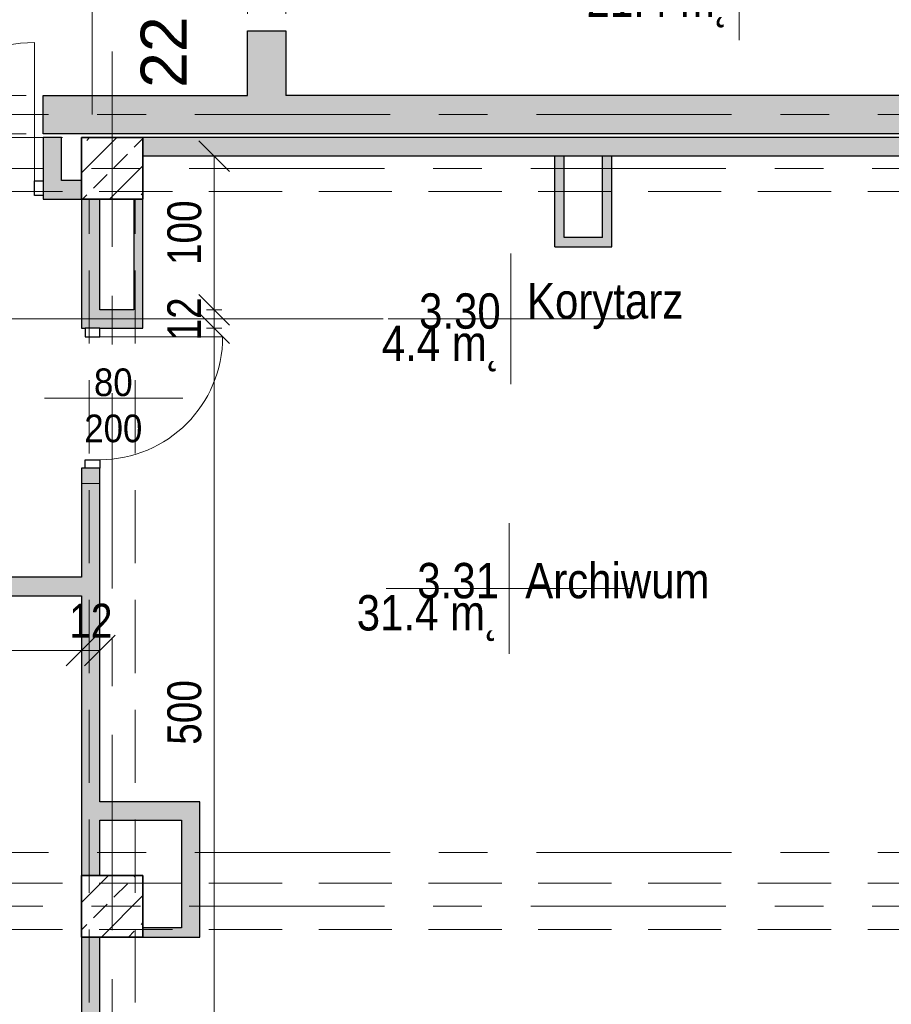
# Model space of a CAD drawing. Header units: centimetres. Extents: x -1737 to 22393, y -8842 to 3760.
# Tile 18 of 44: x -673 to -106, y 2265 to 2905. Entities that reach past the tile are written whole.
import ezdxf

# ---------------------------------------------------------------- set-up
doc = ezdxf.new("R2010")
doc.units = ezdxf.units.CM
for name, pattern in [('Dash', [60, 30, -30]), ('Oś', [222.25, 127, -31.75, 31.75, -31.75]), ('Ukryte', [71.438, 47.625, -23.813])]:
    doc.linetypes.add(name, pattern=pattern)
for name, color, linetype, lineweight in [('A-ANNO-DIMS', 211, 'Continuous', 13), ('A-ANNO-DIMS-100', 211, 'Continuous', 13), ('A-ANNO-NOTE', 131, 'Continuous', 9), ('A-AREA-IDEN', 2, 'Continuous', 13), ('A-DETL-GENF', 92, 'Continuous', 9), ('A-DETL-HDLN', 90, 'Ukryte', 9), ('A-DETL-MEDM', 33, 'Continuous', 25), ('A-DETL-THIN', 151, 'Continuous', 9), ('A-DOOR', 31, 'Continuous', 13), ('A-DOOR-HDLN', 31, 'Dash', 9), ('A-WALL', 113, 'Continuous', 13), ('S-COLS', 52, 'Continuous', 9), ('S-GRID', 1, 'Continuous', 13), ('S-GRID-IDEN', 1, 'Continuous', 13)]:
    doc.layers.add(name, color=color, linetype=linetype, lineweight=lineweight)
doc.styles.add('Arial', font='arial.ttf', dxfattribs={"width": 0.9, "height": 18})
doc.styles.add('Arial Narrow_1', font='ARIALN.TTF', dxfattribs={"height": 22})
doc.styles.add('Arial_1', font='arial.ttf', dxfattribs={"height": 30})
doc.styles.add('Arial_3', font='arial.ttf', dxfattribs={"width": 0.85, "height": 23})
doc.dimstyles.new('Diagonal_1_100__0_1_', dxfattribs={"dimscale": 30.48, "dimtxt": 22.515481, "dimasz": 0.656168, "dimexe": 0.164042, "dimexo": 0.0625, "dimgap": 0.065617, "dimtad": 1, "dimdec": 1, "dimrnd": 0.1, "dimdsep": 46, "dimtxsty": 'Arial Narrow_1', "dimblk1": 'OBLIQUE', "dimblk2": 'OBLIQUE', "dimsah": 1, "dimcen": 0.09, "dimazin": 0, "dimtfac": 1, "dimtdec": 4, "dimtix": 1, "dimtmove": 0, "dimatfit": 3, "dimfxl": 0.164042, "dimfxlon": 1, "dimtvp": 1, "dimtolj": 1, "dimtzin": 0, "dimarcsym": 2})

# ---------------------------------------------------------------- blocks, each defined once
blk = doc.blocks.new('M_Concrete-Square-Column - 400 x 400mm-V21-3_piętro I __3_90 m_ - stan istniejący')
at = {"layer": 'S-COLS'}
h = blk.add_hatch(dxfattribs=at)
h.set_pattern_fill('FP_22', color=256, style=0, pattern_type=2)
h.set_pattern_definition([(45, (612.623, -2328.326), (-17.67767, 17.67767), []), (45, (630.3, -2328.326), (-17.67767, 17.67767), [12.5, -6.25])])
h.paths.add_polyline_path([(20, -20), (20, 20), (-20, 20), (-20, -20)], flags=0)
at = {"layer": 'S-COLS', "lineweight": 35}
for p, q in [((20, 20), (-20, 20)), ((-20, 20), (-20, -20)), ((20, -20), (20, 20)), ((-20, -20), (20, -20))]:
    blk.add_line(p, q, dxfattribs=at)
blk = doc.blocks.new('M_Concrete-Square-Column - 400 x 400mm-V26-3_piętro I __3_90 m_ - stan istniejący')
at = {"layer": 'S-COLS'}
h = blk.add_hatch(dxfattribs=at)
h.set_pattern_fill('FP_27', color=256, style=0, pattern_type=2)
h.set_pattern_definition([(45, (612.623, -2808.326), (-17.67767, 17.67767), []), (45, (630.3, -2808.326), (-17.67767, 17.67767), [12.5, -6.25])])
h.paths.add_polyline_path([(-20, -20), (20, -20), (20, 20), (-20, 20)], flags=0)
at = {"layer": 'S-COLS', "lineweight": 35}
for p, q in [((20, 20), (-20, 20)), ((-20, 20), (-20, -20)), ((20, -20), (20, 20)), ((-20, -20), (20, -20))]:
    blk.add_line(p, q, dxfattribs=at)
blk = doc.blocks.new('DRZWI 1S - Drzwi 90-1815599-3_piętro I __3_90 m_ - stan istniejący')
at = {"layer": 'A-DETL-GENF'}
for p, q in [((-50.5, 5.85), (-50.5, -3.7)), ((-45, 5.85), (-50.5, 5.85)), ((-45, -3.7), (-45, 5.85)), ((50.5, 5.85), (45, 5.85)), ((45, 5.85), (45, -3.7)), ((50.5, -3.7), (50.5, 5.85)), ((-50.5, -3.7), (-45, -3.7)), ((45, -3.7), (50.5, -3.7))]:
    blk.add_line(p, q, dxfattribs=at)
at = {"layer": 'A-DETL-MEDM'}
for p, q in [((-45, 5.85), (-50.5, 5.85)), ((-50.5, 5.85), (-50.5, -3.7)), ((-45, -3.7), (-45, 5.85)), ((45, -3.7), (45, 5.85)), ((45, 5.85), (50.5, 5.85)), ((50.5, 5.85), (50.5, -3.7)), ((-50.5, -3.7), (-45, -3.7)), ((50.5, -3.7), (45, -3.7))]:
    blk.add_line(p, q, dxfattribs=at)
at = {"layer": 'A-DOOR'}
blk.add_line((45, 5.85), (45, 95.85), dxfattribs=at)
blk.add_arc((45, 5.85), 90, 90, 180, dxfattribs=at)
blk = doc.blocks.new('OTWOR_DRZWIOWY_NIEZABUD - 101x205-1673192-3_piętro I __3_90 m_ - stan istniejący')
at = {"layer": 'A-DOOR-HDLN'}
for p, q in [((-50.5, 12.5), (50.5, 12.5)), ((-50.5, -12.5), (50.5, -12.5))]:
    blk.add_line(p, q, dxfattribs=at)
blk = doc.blocks.new('DRZWI 1S - Drzwi 80-1815622-3_piętro I __3_90 m_ - stan istniejący')
at = {"layer": 'A-DETL-GENF'}
for p, q in [((-45.5, 3.7), (-40, 3.7)), ((-45.5, -5.85), (-45.5, 3.7)), ((-40, 3.7), (-40, -5.85)), ((40, 3.7), (45.5, 3.7)), ((40, -5.85), (40, 3.7)), ((45.5, 3.7), (45.5, -5.85)), ((-40, -5.85), (-45.5, -5.85)), ((45.5, -5.85), (40, -5.85))]:
    blk.add_line(p, q, dxfattribs=at)
at = {"layer": 'A-DETL-MEDM'}
for p, q in [((-45.5, -5.85), (-45.5, 3.7)), ((-45.5, 3.7), (-40, 3.7)), ((-40, 3.7), (-40, -5.85)), ((40, 3.7), (40, -5.85)), ((45.5, 3.7), (40, 3.7)), ((45.5, -5.85), (45.5, 3.7)), ((-40, -5.85), (-45.5, -5.85)), ((40, -5.85), (45.5, -5.85))]:
    blk.add_line(p, q, dxfattribs=at)
at = {"layer": 'A-DOOR'}
blk.add_line((40, -5.85), (40, -85.85), dxfattribs=at)
blk.add_arc((40, -5.85), 80, 180, 270, dxfattribs=at)
blk = doc.blocks.new('DIMBLOCK64-3_piętro I __3_90 m_ - stan istniejący')
at = {"layer": 'A-ANNO-DIMS-100'}
for p, q in [((-1207.62, 2494.72), (-1197.62, 2504.72)), ((-632.62, 2494.72), (-622.62, 2504.72)), ((-1207.62, 2499.72), (-1207.62, 2489.72)), ((-1207.62, 2494.72), (-1207.62, 2499.72)), ((-632.62, 2499.72), (-632.62, 2489.72)), ((-632.62, 2494.72), (-632.62, 2499.72)), ((-1207.62, 2494.72), (-1217.62, 2484.72)), ((-1207.62, 2494.72), (-632.62, 2494.72)), ((-632.62, 2494.72), (-642.62, 2484.72))]:
    blk.add_line(p, q, dxfattribs=at)
at = {"layer": 'A-ANNO-DIMS-100', "color": 0, "insert": (-941.03, 2525.16), "char_height": 22, "width": 50.1774, "attachment_point": 1, "line_spacing_factor": 0.974696, "style": 'Arial Narrow_1'}
blk.add_mtext('575', dxfattribs=at)
blk = doc.blocks.new('_Oblique')
at = {"color": 0, "linetype": 'ByBlock', "lineweight": -2}
blk.add_line((-0.5, -0.5), (0.5, 0.5), dxfattribs=at)
blk = doc.blocks.new('DIMBLOCK65-3_piętro I __3_90 m_ - stan istniejący')
at = {"layer": 'A-ANNO-DIMS-100'}
for p, q in [((-632.62, 2494.72), (-622.62, 2504.72)), ((-620.62, 2494.72), (-610.62, 2504.72)), ((-632.62, 2499.72), (-632.62, 2489.72)), ((-632.62, 2494.72), (-632.62, 2499.72)), ((-620.62, 2499.72), (-620.62, 2489.72)), ((-620.62, 2494.72), (-620.62, 2499.72)), ((-632.62, 2494.72), (-642.62, 2484.72)), ((-632.62, 2494.72), (-620.62, 2494.72)), ((-620.62, 2494.72), (-630.62, 2484.72))]:
    blk.add_line(p, q, dxfattribs=at)
at = {"layer": 'A-ANNO-DIMS-100', "color": 0, "insert": (-640.56, 2525.16), "char_height": 22, "width": 33.4516, "attachment_point": 1, "line_spacing_factor": 0.974696, "style": 'Arial Narrow_1'}
blk.add_mtext('12', dxfattribs=at)
blk = doc.blocks.new('DIMBLOCK181-3_piętro I __3_90 m_ - stan istniejący')
at = {"layer": 'A-ANNO-DIMS-100'}
for p, q in [((-546.33, 2704.33), (-556.33, 2714.33)), ((-551.33, 2704.33), (-541.33, 2704.33)), ((-546.33, 2704.33), (-551.33, 2704.33)), ((-546.33, 2204.33), (-546.33, 2704.33)), ((-546.33, 2704.33), (-536.33, 2694.33)), ((-546.33, 2204.33), (-556.33, 2214.33)), ((-551.33, 2204.33), (-541.33, 2204.33)), ((-546.33, 2204.33), (-551.33, 2204.33)), ((-546.33, 2204.33), (-536.33, 2194.33))]:
    blk.add_line(p, q, dxfattribs=at)
at = {"layer": 'A-ANNO-DIMS-100', "color": 0, "insert": (-576.76, 2433.42), "char_height": 22, "width": 50.1774, "attachment_point": 1, "rotation": 90, "line_spacing_factor": 0.974696, "style": 'Arial Narrow_1'}
blk.add_mtext('500', dxfattribs=at)
blk = doc.blocks.new('DIMBLOCK182-3_piętro I __3_90 m_ - stan istniejący')
at = {"layer": 'A-ANNO-DIMS-100'}
for p, q in [((-546.33, 2716.33), (-556.33, 2726.33)), ((-551.33, 2716.33), (-541.33, 2716.33)), ((-546.33, 2716.33), (-551.33, 2716.33)), ((-546.33, 2704.33), (-546.33, 2716.33)), ((-546.33, 2716.33), (-536.33, 2706.33)), ((-546.33, 2704.33), (-556.33, 2714.33)), ((-551.33, 2704.33), (-541.33, 2704.33)), ((-546.33, 2704.33), (-551.33, 2704.33)), ((-546.33, 2704.33), (-536.33, 2694.33))]:
    blk.add_line(p, q, dxfattribs=at)
at = {"layer": 'A-ANNO-DIMS-100', "color": 0, "insert": (-576.76, 2696.39), "char_height": 22, "width": 33.4516, "attachment_point": 1, "rotation": 90, "line_spacing_factor": 0.974696, "style": 'Arial Narrow_1'}
blk.add_mtext('12', dxfattribs=at)
blk = doc.blocks.new('DIMBLOCK183-3_piętro I __3_90 m_ - stan istniejący')
at = {"layer": 'A-ANNO-DIMS-100'}
for p, q in [((-546.33, 2816.33), (-556.33, 2826.33)), ((-551.33, 2816.33), (-541.33, 2816.33)), ((-546.33, 2816.33), (-551.33, 2816.33)), ((-546.33, 2716.33), (-546.33, 2816.33)), ((-546.33, 2816.33), (-536.33, 2806.33)), ((-546.33, 2716.33), (-556.33, 2726.33)), ((-551.33, 2716.33), (-541.33, 2716.33)), ((-546.33, 2716.33), (-551.33, 2716.33)), ((-546.33, 2716.33), (-536.33, 2706.33))]:
    blk.add_line(p, q, dxfattribs=at)
at = {"layer": 'A-ANNO-DIMS-100', "color": 0, "insert": (-576.76, 2745.42), "char_height": 22, "width": 50.1774, "attachment_point": 1, "rotation": 90, "line_spacing_factor": 0.974696, "style": 'Arial Narrow_1'}
blk.add_mtext('100', dxfattribs=at)
blk = doc.blocks.new('METKA_POMIESZCZENIA2 - Rozbudowana - bez ramki-2396678-3_piętro I __3_90 m_ - stan istniejący')
at = {"layer": 'A-AREA-IDEN'}
for p, q in [((0, 0.425), (0, 0)), ((0.0976, 0), (-0.8, 0)), ((-0.8, 0), (0.9, 0)), ((0, 0), (0, -0.425))]:
    blk.add_line(p, q, dxfattribs=at)
blk = doc.blocks.new('METKA_POMIESZCZENIA2 - Rozbudowana krótka - bez ramki-2403173-3_piętro I __3_90 m_ - stan istniejący')
at = {"layer": 'A-AREA-IDEN'}
for p, q in [((0, 0.425), (0, 0)), ((0.0976, 0), (-0.8, 0)), ((-0.8, 0), (0.8, 0)), ((0, 0), (0, -0.425))]:
    blk.add_line(p, q, dxfattribs=at)

msp = doc.modelspace()

# ---------------------------------------------------------------- hatches: boundary and pattern name
at = {"layer": 'A-WALL', "lineweight": 5}
h = msp.add_hatch(color=254, dxfattribs=at)
h.paths.add_polyline_path([(-524.62, 2886.48), (-499.62, 2886.48), (-499.62, 2897.83), (-524.62, 2897.83)], flags=0)
h.paths.add_polyline_path([(-524.62, 3048.83), (-499.62, 3048.83), (-499.62, 3061.33), (-524.62, 3061.33)], flags=0)
for points in [[(-524.62, 2885.83), (-499.62, 2885.83), (-499.62, 2886.48), (-524.62, 2886.48)], [(-524.62, 2855.83), (-499.62, 2855.83), (-499.62, 2885.83), (-524.62, 2885.83)], [(-592.62, 2816.33), (-567.62, 2816.33), (-567.62, 2828.33), (-592.62, 2828.33)], [(-324.62, 2793.33), (-318.62, 2793.33), (-318.62, 2816.33), (-324.62, 2816.33)], [(-287.62, 2793.33), (-287.62, 2816.33), (-293.62, 2816.33), (-293.62, 2793.33)], [(-318.62, 2763.33), (-318.62, 2793.33), (-324.62, 2793.33), (-324.62, 2763.33)], [(-287.62, 2763.33), (-287.62, 2793.33), (-293.62, 2793.33), (-293.62, 2763.33)]]:
    msp.add_hatch(color=254, dxfattribs=at).paths.add_polyline_path(points, flags=0)
h = msp.add_hatch(color=254, dxfattribs=at)
h.paths.add_polyline_path([(-1232.62, 2830.83), (-1058.62, 2830.83), (-1058.62, 2855.83), (-1232.62, 2855.83)], flags=0)
h.paths.add_polyline_path([(-957.62, 2830.83), (-758.62, 2830.83), (-758.62, 2855.83), (-957.62, 2855.83), (-957.62, 2840.33)], flags=0)
h.paths.add_polyline_path([(-657.62, 2830.83), (-567.62, 2830.83), (-567.62, 2855.83), (-657.62, 2855.83)], flags=0)
h.paths.add_polyline_path([(542.38, 2830.83), (718.38, 2830.83), (718.38, 2855.83), (542.38, 2855.83)], flags=0)
h.paths.add_polyline_path([(869.38, 2830.83), (1209.38, 2830.83), (1209.38, 2855.83), (869.38, 2855.83)], flags=0)
h = msp.add_hatch(color=254, dxfattribs=at)
h.paths.add_polyline_path([(-544.17, 2830.83), (347.38, 2830.83), (347.38, 2855.83), (-567.62, 2855.83), (-567.62, 2830.83)], flags=0)
h.paths.add_polyline_path([(498.38, 2830.83), (542.38, 2830.83), (542.38, 2855.83), (498.38, 2855.83)], flags=0)
at = {"layer": 'A-WALL'}
for points in [[(-657.62, 2800.33), (-645.62, 2800.33), (-645.62, 2828.33), (-657.62, 2828.33)], [(-630.32, 2704.33), (-620.62, 2704.33), (-620.62, 2788.33), (-632.62, 2788.33), (-632.62, 2704.33)], [(-592.62, 2704.33), (-592.62, 2788.33), (-598.62, 2788.33), (-598.62, 2704.33)], [(-324.62, 2757.33), (-287.62, 2757.33), (-287.62, 2763.33), (-324.62, 2763.33)], [(-620.62, 2704.33), (-598.62, 2704.33), (-598.62, 2716.33), (-620.62, 2716.33)], [(-630.32, 2603.33), (-620.62, 2603.33), (-620.62, 2613.33), (-632.62, 2613.33), (-632.62, 2603.33)], [(-812.62, 2530.33), (-632.62, 2530.33), (-632.62, 2542.33), (-812.62, 2542.33)], [(-567.62, 2384.33), (-555.62, 2384.33), (-555.62, 2396.33), (-620.62, 2396.33), (-620.62, 2384.33)], [(-567.62, 2314.33), (-555.62, 2314.33), (-555.62, 2384.33), (-567.62, 2384.33)], [(-592.62, 2308.33), (-555.62, 2308.33), (-555.62, 2314.33), (-592.62, 2314.33)]]:
    msp.add_hatch(color=9, dxfattribs=at).paths.add_polyline_path(points, flags=0)
at = {"layer": 'A-WALL', "lineweight": 5}
h = msp.add_hatch(color=254, dxfattribs=at)
h.paths.add_polyline_path([(-567.62, 2816.33), (-32.62, 2816.33), (-32.62, 2828.33), (-567.62, 2828.33)], flags=0)
h.paths.add_polyline_path([(7.38, 2816.33), (335.38, 2816.33), (335.38, 2828.33), (7.38, 2828.33), (7.38, 2818.95)], flags=0)
at = {"layer": 'A-WALL'}
h = msp.add_hatch(color=9, dxfattribs=at)
h.paths.add_polyline_path([(-812.62, 2788.33), (-758.62, 2788.33), (-758.62, 2800.33), (-812.62, 2800.33)], flags=0)
h.paths.add_polyline_path([(-657.62, 2788.33), (-632.62, 2788.33), (-632.62, 2800.33), (-657.62, 2800.33), (-657.62, 2790.63)], flags=0)
h = msp.add_hatch(color=9, dxfattribs=at)
h.paths.add_polyline_path([(-632.62, 2018.33), (-620.62, 2018.33), (-620.62, 2308.33), (-632.62, 2308.33), (-632.62, 2157.77)], flags=0)
h.paths.add_polyline_path([(-620.62, 2348.33), (-620.62, 2603.33), (-632.62, 2603.33), (-632.62, 2348.33), (-625.92, 2348.33)], flags=0)

# ---------------------------------------------------------------- linework, layer by layer
at = {"layer": 'A-ANNO-NOTE', "lineweight": 13}
msp.add_line((-656.62, 2658.83), (-566.62, 2658.83), dxfattribs=at)
at = {"layer": 'A-AREA-IDEN'}
msp.add_line((-741.39, 2710.5), (-436.3, 2710.5), dxfattribs=at)
at = {"layer": 'A-DETL-HDLN'}
for p, q in [((-1192.62, 2828.33), (1167.38, 2828.33)), ((-1192.62, 2828.33), (1167.38, 2828.33)), ((-1192.62, 2793.33), (1167.38, 2793.33)), ((-1192.62, 2793.33), (1167.38, 2793.33)), ((-627.62, 408.33), (-627.62, 2788.33)), ((-627.62, 408.33), (-627.62, 2788.33)), ((-597.62, 408.33), (-597.62, 2788.33)), ((-597.62, 408.33), (-597.62, 2788.33)), ((-1192.62, 2343.33), (1167.38, 2343.33)), ((-1192.62, 2343.33), (1167.38, 2343.33)), ((-1192.62, 2313.33), (1167.38, 2313.33)), ((-1192.62, 2313.33), (1167.38, 2313.33))]:
    msp.add_line(p, q, dxfattribs=at)
at = {"layer": 'A-DETL-THIN'}
for p, q in [((-597.62, 2384.33), (-597.62, 2348.33)), ((-597.62, 2384.33), (-597.62, 2348.33)), ((-592.62, 2343.33), (-567.62, 2343.33)), ((-592.62, 2343.33), (-567.62, 2343.33))]:
    msp.add_line(p, q, dxfattribs=at)
at = {"layer": 'A-WALL', "color": 7, "lineweight": 25}
for p, q in [((-524.62, 2855.83), (-524.62, 2897.83)), ((-524.62, 2897.83), (-499.62, 2897.83)), ((-499.62, 2897.83), (-499.62, 2855.83)), ((-657.62, 2855.83), (-524.62, 2855.83)), ((-657.62, 2830.83), (-657.62, 2855.83)), ((383.38, 2855.83), (-499.62, 2855.83)), ((383.38, 2830.83), (-657.62, 2830.83)), ((-645.62, 2828.33), (-657.62, 2828.33)), ((-657.62, 2828.33), (-657.62, 2800.18)), ((-645.62, 2800.33), (-645.62, 2828.33)), ((-32.62, 2828.33), (-592.62, 2828.33)), ((-96.62, 2816.33), (-592.62, 2816.33)), ((-324.62, 2757.33), (-324.62, 2816.33)), ((-318.62, 2763.33), (-318.62, 2816.33)), ((-293.62, 2763.33), (-293.62, 2816.33)), ((-287.62, 2757.33), (-287.62, 2816.33)), ((-632.62, 2800.33), (-645.62, 2800.33)), ((-657.62, 2790.63), (-657.62, 2788.33)), ((-657.62, 2788.33), (-632.62, 2788.33)), ((-632.62, 2788.33), (-632.62, 2704.33)), ((-620.62, 2716.33), (-620.62, 2788.33)), ((-598.62, 2788.33), (-598.62, 2716.33)), ((-592.62, 2704.33), (-592.62, 2788.33)), ((-293.62, 2763.33), (-318.62, 2763.33)), ((-324.62, 2757.33), (-287.62, 2757.33)), ((-598.62, 2716.33), (-620.62, 2716.33)), ((-632.62, 2704.33), (-630.32, 2704.33)), ((-620.77, 2704.33), (-592.62, 2704.33)), ((-632.62, 2613.33), (-632.62, 2542.33)), ((-630.32, 2613.33), (-632.62, 2613.33)), ((-620.62, 2613.33), (-620.77, 2613.33)), ((-620.62, 2396.33), (-620.62, 2613.33)), ((-632.62, 2542.33), (-812.62, 2542.33)), ((-824.62, 2530.33), (-632.62, 2530.33)), ((-632.62, 2530.33), (-632.62, 2348.33)), ((-555.62, 2396.33), (-620.62, 2396.33)), ((-555.62, 2308.33), (-555.62, 2396.33)), ((-620.62, 2348.33), (-620.62, 2384.33)), ((-620.62, 2384.33), (-567.62, 2384.33)), ((-567.62, 2384.33), (-567.62, 2314.33)), ((-567.62, 2314.33), (-592.62, 2314.33)), ((-632.62, 2308.33), (-632.62, 2018.33)), ((-620.62, 2204.33), (-620.62, 2308.33)), ((-592.62, 2308.33), (-555.62, 2308.33))]:
    msp.add_line(p, q, dxfattribs=at)
at = {"layer": 'A-WALL'}
msp.add_line((-620.62, 2603.33), (-632.62, 2603.33), dxfattribs=at)
at = {"layer": 'S-GRID', "linetype": 'Oś'}
for p, q in [((-625.62, 3600.33), (-625.62, 2843.33)), ((-612.62, 2884.27), (-612.62, 27.13)), ((-1225.62, 2843.33), (1859.41, 2843.33)), ((1342.46, 2808.33), (-1368.76, 2808.33)), ((-1225.62, 2363.33), (1774.38, 2363.33)), ((1342.46, 2328.33), (-1368.76, 2328.33))]:
    msp.add_line(p, q, dxfattribs=at)

# ---------------------------------------------------------------- block references
at = {"layer": 'A-AREA-IDEN', "xscale": 99.99999999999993, "yscale": 99.99999999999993, "zscale": 99.99999999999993}
for name, p in [('METKA_POMIESZCZENIA2 - Rozbudowana - bez ramki-2396678-3_piętro I __3_90 m_ - stan istniejący', (-204.71, 2934.24)), ('METKA_POMIESZCZENIA2 - Rozbudowana krótka - bez ramki-2403173-3_piętro I __3_90 m_ - stan istniejący', (-353.15, 2710.5)), ('METKA_POMIESZCZENIA2 - Rozbudowana krótka - bez ramki-2403173-3_piętro I __3_90 m_ - stan istniejący', (-354.3, 2535.14))]:
    msp.add_blockref(name, p, dxfattribs=at)
at = {"layer": 'A-DOOR'}
for name, p, rotation in [('OTWOR_DRZWIOWY_NIEZABUD - 101x205-1673192-3_piętro I __3_90 m_ - stan istniejący', (-512.12, 2948.33), 270.0000000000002), ('DRZWI 1S - Drzwi 80-1815622-3_piętro I __3_90 m_ - stan istniejący', (-626.62, 2658.83), 90.00000000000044)]:
    msp.add_blockref(name, p, dxfattribs=dict(at, rotation=rotation))
for name, p in [('DRZWI 1S - Drzwi 90-1815599-3_piętro I __3_90 m_ - stan istniejący', (-708.12, 2794.33)), ('OTWOR_DRZWIOWY_NIEZABUD - 101x205-1673192-3_piętro I __3_90 m_ - stan istniejący', (-708.12, 2843.33))]:
    msp.add_blockref(name, p, dxfattribs=at)
at = {"layer": 'S-COLS'}
for name, p in [('M_Concrete-Square-Column - 400 x 400mm-V26-3_piętro I __3_90 m_ - stan istniejący', (-612.62, 2808.33)), ('M_Concrete-Square-Column - 400 x 400mm-V21-3_piętro I __3_90 m_ - stan istniejący', (-612.62, 2328.33))]:
    msp.add_blockref(name, p, dxfattribs=at)

# ---------------------------------------------------------------- texts
at = {"layer": 'A-ANNO-NOTE', "lineweight": 211, "char_height": 18, "attachment_point": 5, "line_spacing_factor": 0.936439, "style": 'Arial'}
for s, insert, width in [('\\pxqc,t6.35,12.7,19.05,25.4,31.75,38.1,44.45,50.8,57.15,63.5,69.85,76.2,82.55,88.9,95.25,101.6,107.95,114.3,120.65,127,133.35,139.7,146.05,152.4,158.75,165.1,171.45,177.8,184.15,190.5,196.85,203.2;{80}', (-611.93, 2669.06), 25.65), ('\\pxqc,t6.35,12.7,19.05,25.4,31.75,38.1,44.45,50.8,57.15,63.5,69.85,76.2,82.55,88.9,95.25,101.6,107.95,114.3,120.65,127,133.35,139.7,146.05,152.4,158.75,165.1,171.45,177.8,184.15,190.5,196.85,203.2;{200}', (-611.93, 2639.06), 38.07), ('\\pxqc,t6.35,12.7,19.05,25.4,31.75,38.1,44.45,50.8,57.15,63.5,69.85,76.2,82.55,88.9,95.25,101.6,107.95,114.3,120.65,127,133.35,139.7,146.05,152.4,158.75,165.1,171.45,177.8,184.15,190.5,196.85,203.2;{200}', (-611.93, 2639.06), 38.07)]:
    msp.add_mtext(s, dxfattribs=dict(at, insert=insert, width=width))
at = {"layer": 'A-AREA-IDEN', "char_height": 23, "line_spacing_factor": 0.936439, "style": 'Arial_3'}
for s, insert, width, attachment_point in [('\\pxqr,t3.69565,7.3913,11.08696,14.78261,18.47826,22.17391,25.86957,29.56522,33.26087,36.95652,40.65217,44.34783,48.04348,51.73913,55.43478,59.13043,62.82609,66.52174,70.21739,73.91304,77.6087,81.30435,85,88.69565,92.3913,96.08696,99.78261,103.47826,107.17391,110.86957,114.56522,118.26087;{21.4 m˛}', (-211.37, 2929.85), 91.63, 3), ('\\pxqr,t3.69565,7.3913,11.08696,14.78261,18.47826,22.17391,25.86957,29.56522,33.26087,36.95652,40.65217,44.34783,48.04348,51.73913,55.43478,59.13043,62.82609,66.52174,70.21739,73.91304,77.6087,81.30435,85,88.69565,92.3913,96.08696,99.78261,103.47826,107.17391,110.86957,114.56522,118.26087;{3.30}', (-359.8, 2703.72), 52.87, 9), ('\\pxt3.69565,7.3913,11.08696,14.78261,18.47826,22.17391,25.86957,29.56522,33.26087,36.95652,40.65217,44.34783,48.04348,51.73913,55.43478,59.13043,62.82609,66.52174,70.21739,73.91304,77.6087,81.30435,85,88.69565,92.3913,96.08696,99.78261,103.47826,107.17391,110.86957,114.56522,118.26087;{Korytarz}', (-342.72, 2703.72), 100.64, 7), ('\\pxqr,t3.69565,7.3913,11.08696,14.78261,18.47826,22.17391,25.86957,29.56522,33.26087,36.95652,40.65217,44.34783,48.04348,51.73913,55.43478,59.13043,62.82609,66.52174,70.21739,73.91304,77.6087,81.30435,85,88.69565,92.3913,96.08696,99.78261,103.47826,107.17391,110.86957,114.56522,118.26087;{4.4 m˛}', (-359.8, 2706.11), 76.5, 3), ('\\pxqr,t3.69565,7.3913,11.08696,14.78261,18.47826,22.17391,25.86957,29.56522,33.26087,36.95652,40.65217,44.34783,48.04348,51.73913,55.43478,59.13043,62.82609,66.52174,70.21739,73.91304,77.6087,81.30435,85,88.69565,92.3913,96.08696,99.78261,103.47826,107.17391,110.86957,114.56522,118.26087;{3.31}', (-360.95, 2528.36), 52.87, 9), ('\\pxt3.69565,7.3913,11.08696,14.78261,18.47826,22.17391,25.86957,29.56522,33.26087,36.95652,40.65217,44.34783,48.04348,51.73913,55.43478,59.13043,62.82609,66.52174,70.21739,73.91304,77.6087,81.30435,85,88.69565,92.3913,96.08696,99.78261,103.47826,107.17391,110.86957,114.56522,118.26087;{Archiwum}', (-343.87, 2528.36), 118.065, 7), ('\\pxqr,t3.69565,7.3913,11.08696,14.78261,18.47826,22.17391,25.86957,29.56522,33.26087,36.95652,40.65217,44.34783,48.04348,51.73913,55.43478,59.13043,62.82609,66.52174,70.21739,73.91304,77.6087,81.30435,85,88.69565,92.3913,96.08696,99.78261,103.47826,107.17391,110.86957,114.56522,118.26087;{31.4 m˛}', (-360.95, 2530.75), 91.63, 3)]:
    msp.add_mtext(s, dxfattribs=dict(at, insert=insert, width=width, attachment_point=attachment_point))
at = {"layer": 'S-GRID-IDEN', "insert": (-579.12, 2883.93), "char_height": 30, "width": 48.3, "attachment_point": 5, "rotation": 90, "line_spacing_factor": 0.936439, "style": 'Arial_1'}
msp.add_mtext('\\pxqc,t4.23333,8.46667,12.7,16.93333,21.16667,25.4,29.63333,33.86667,38.1,42.33333,46.56667,50.8,55.03333,59.26667,63.5,67.73333,71.96667,76.2,80.43333,84.66667,88.9,93.13333,97.36667,101.6,105.83333,110.06667,114.3,118.53333,122.76667,127,131.23333,135.46667;{22}', dxfattribs=at)

# ---------------------------------------------------------------- dimensions: what is measured, and where the dimension line sits
at = {"layer": 'A-ANNO-DIMS'}
for base, p1, p2, angle, override, picture, middle in [((-546.33, 2816.33), (-551.33, 2716.33), (-551.33, 2816.33), 90, {"dimpost": '<>', "dimfxl": 100}, 'DIMBLOCK183-3_piętro I __3_90 m_ - stan istniejący', (-559.56, 2766.33)), ((-546.33, 2716.33), (-551.33, 2704.33), (-551.33, 2716.33), 90, {"dimpost": '<>', "dimfxl": 12}, 'DIMBLOCK182-3_piętro I __3_90 m_ - stan istniejący', (-559.37, 2710.33)), ((-546.33, 2704.33), (-551.33, 2204.33), (-551.33, 2704.33), 90, {"dimpost": '<>', "dimfxl": 500}, 'DIMBLOCK181-3_piętro I __3_90 m_ - stan istniejący', (-559.56, 2454.33)), ((-632.62, 2494.72), (-1207.62, 2499.72), (-632.62, 2499.72), 0, {"dimpost": '<>', "dimfxl": 575}, 'DIMBLOCK64-3_piętro I __3_90 m_ - stan istniejący', (-920.12, 2507.91)), ((-620.62, 2494.72), (-632.62, 2499.72), (-620.62, 2499.72), 0, {"dimpost": '<>', "dimfxl": 12}, 'DIMBLOCK65-3_piętro I __3_90 m_ - stan istniejący', (-626.62, 2507.77))]:
    dim = msp.add_linear_dim(base=base, p1=p1, p2=p2, angle=angle, dimstyle='Diagonal_1_100__0_1_', override=override, dxfattribs=at)
    dim.commit()
    dim.dimension.update_dxf_attribs({"geometry": picture, "text_midpoint": middle})

doc.saveas('drawing.dxf')
